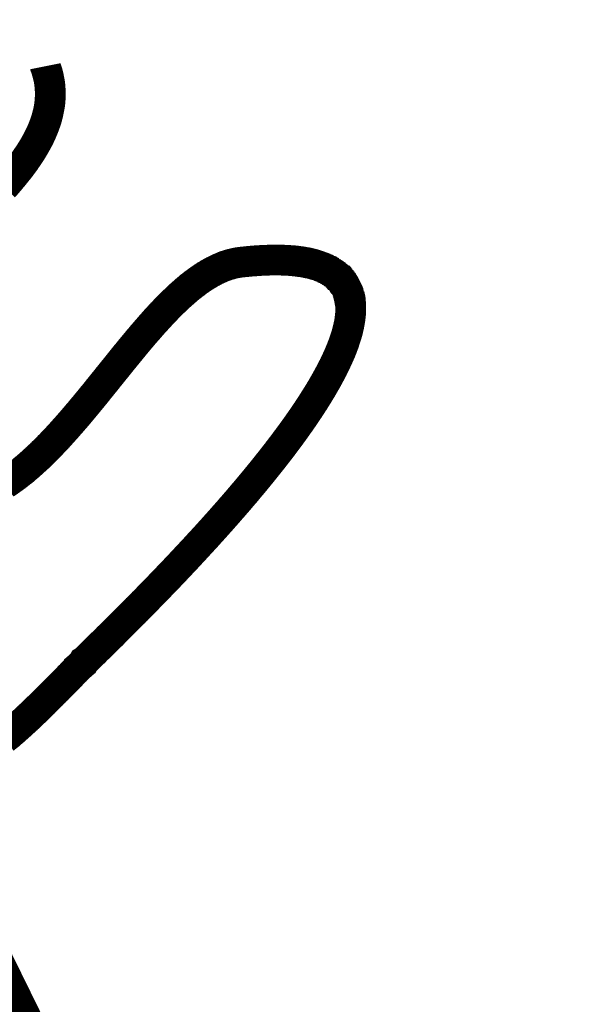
# Model space of a CAD drawing. Header units: metres. Extents: x 149734 to 159069, y 372625 to 380601.
# Tile 26 of 30: x 157323 to 157395, y 377307 to 377432. Entities that reach past the tile are written whole.
import ezdxf

# ---------------------------------------------------------------- set-up
doc = ezdxf.new("R2010")
doc.units = ezdxf.units.M
doc.header["$MEASUREMENT"] = 0
doc.layers.add('Beeklopen', color=7, linetype='Continuous', true_color=0x5291a5)
doc.layers.add('waterlopen', color=7, linetype='Continuous', true_color=0x5291a5)

msp = doc.modelspace()

# ---------------------------------------------------------------- linework, layer by layer
at = {"layer": 'Beeklopen', "const_width": 3.9}
for points in [[(157393.13, 377169.89), (157385.53, 377187.13), (157373.2, 377209.31), (157363.52, 377225.59), (157354.41, 377241.45), (157346.08, 377257.68), (157339.34, 377271.75), (157324.49, 377303.7), (157314.95, 377323.15), (157304.2, 377340.73), (157293.08, 377362.17), (157281.54, 377383.51), (157270.05, 377406.16), (157258.42, 377427.49), (157252.95, 377438.8)], [(157321.05, 377410.79), (157321.09, 377410.83), (157321.14, 377410.88), (157321.18, 377410.93), (157321.22, 377410.98), (157321.27, 377411.03), (157321.31, 377411.08), (157321.35, 377411.13), (157321.4, 377411.18), (157321.44, 377411.23), (157321.48, 377411.28), (157321.53, 377411.33), (157321.57, 377411.38), (157321.61, 377411.43), (157321.66, 377411.48), (157321.7, 377411.53), (157321.74, 377411.58), (157321.78, 377411.63), (157321.83, 377411.68), (157321.87, 377411.73), (157321.91, 377411.78), (157321.95, 377411.83), (157321.99, 377411.88), (157322.03, 377411.93), (157322.08, 377411.98), (157322.12, 377412.03), (157322.16, 377412.08), (157322.2, 377412.13), (157322.24, 377412.18), (157322.28, 377412.23), (157322.32, 377412.28), (157322.36, 377412.33), (157322.4, 377412.38), (157322.44, 377412.43), (157322.48, 377412.48), (157322.52, 377412.53), (157322.56, 377412.58), (157322.6, 377412.63), (157322.64, 377412.68), (157322.68, 377412.73), (157322.72, 377412.78), (157322.76, 377412.83), (157322.8, 377412.88), (157322.84, 377412.93), (157322.88, 377412.97), (157322.92, 377413.02), (157322.96, 377413.07), (157322.99, 377413.12), (157323.03, 377413.17), (157323.07, 377413.22), (157323.11, 377413.27), (157323.15, 377413.32), (157323.18, 377413.37), (157323.22, 377413.42), (157323.26, 377413.47), (157323.3, 377413.52), (157323.33, 377413.57), (157323.37, 377413.62), (157323.41, 377413.67), (157323.44, 377413.72), (157323.48, 377413.77), (157323.52, 377413.82), (157323.55, 377413.87), (157323.59, 377413.92), (157323.63, 377413.97), (157323.66, 377414.03), (157323.7, 377414.08), (157323.73, 377414.13), (157323.77, 377414.18), (157323.8, 377414.23), (157323.84, 377414.28), (157323.87, 377414.33), (157323.91, 377414.38), (157323.94, 377414.43), (157323.98, 377414.48), (157324.01, 377414.53), (157324.04, 377414.58), (157324.08, 377414.63), (157324.11, 377414.68), (157324.15, 377414.73), (157324.18, 377414.78), (157324.21, 377414.83), (157324.25, 377414.88), (157324.28, 377414.93), (157324.31, 377414.98), (157324.34, 377415.03), (157324.38, 377415.08), (157324.41, 377415.13), (157324.44, 377415.18), (157324.47, 377415.23), (157324.5, 377415.28), (157324.54, 377415.33), (157324.57, 377415.38), (157324.6, 377415.43), (157324.63, 377415.48), (157324.66, 377415.53), (157324.69, 377415.58), (157324.72, 377415.63), (157324.75, 377415.68), (157324.78, 377415.73), (157324.81, 377415.78), (157324.84, 377415.83), (157324.87, 377415.88), (157324.9, 377415.93), (157324.93, 377415.99), (157324.96, 377416.04), (157324.99, 377416.09), (157325.02, 377416.14), (157325.04, 377416.19), (157325.07, 377416.24), (157325.1, 377416.29), (157325.13, 377416.34), (157325.16, 377416.39), (157325.18, 377416.44), (157325.21, 377416.49), (157325.24, 377416.54), (157325.27, 377416.59), (157325.29, 377416.64), (157325.32, 377416.69), (157325.35, 377416.74), (157325.37, 377416.79), (157325.4, 377416.84), (157325.42, 377416.89), (157325.45, 377416.95), (157325.48, 377417), (157325.5, 377417.05), (157325.53, 377417.1), (157325.55, 377417.15), (157325.58, 377417.2), (157325.6, 377417.25), (157325.62, 377417.3), (157325.65, 377417.35), (157325.67, 377417.4), (157325.7, 377417.45), (157325.72, 377417.5), (157325.74, 377417.55), (157325.77, 377417.6), (157325.79, 377417.66), (157325.81, 377417.71), (157325.83, 377417.76), (157325.86, 377417.81), (157325.88, 377417.86), (157325.9, 377417.91), (157325.92, 377417.96), (157325.94, 377418.01), (157325.96, 377418.06), (157325.99, 377418.11), (157326.01, 377418.16), (157326.03, 377418.21), (157326.05, 377418.26), (157326.07, 377418.32), (157326.09, 377418.37), (157326.11, 377418.42), (157326.13, 377418.47), (157326.15, 377418.52), (157326.17, 377418.57), (157326.18, 377418.62), (157326.2, 377418.67), (157326.22, 377418.72), (157326.24, 377418.77), (157326.26, 377418.83), (157326.28, 377418.88), (157326.29, 377418.93), (157326.31, 377418.98), (157326.33, 377419.03), (157326.34, 377419.08), (157326.36, 377419.13), (157326.38, 377419.18), (157326.39, 377419.23), (157326.41, 377419.29), (157326.43, 377419.34), (157326.44, 377419.39), (157326.46, 377419.44), (157326.47, 377419.49), (157326.49, 377419.54), (157326.5, 377419.59), (157326.52, 377419.64), (157326.53, 377419.69), (157326.54, 377419.75), (157326.56, 377419.8), (157326.57, 377419.85), (157326.58, 377419.9), (157326.6, 377419.95), (157326.61, 377420), (157326.62, 377420.05), (157326.63, 377420.1), (157326.65, 377420.16), (157326.66, 377420.21), (157326.67, 377420.26), (157326.68, 377420.31), (157326.69, 377420.36), (157326.7, 377420.41), (157326.71, 377420.46), (157326.72, 377420.52), (157326.73, 377420.57), (157326.74, 377420.62), (157326.75, 377420.67), (157326.76, 377420.72), (157326.77, 377420.77), (157326.78, 377420.82), (157326.79, 377420.88), (157326.8, 377420.93), (157326.81, 377420.98), (157326.81, 377421.03), (157326.82, 377421.08), (157326.83, 377421.13), (157326.84, 377421.18), (157326.84, 377421.24), (157326.85, 377421.29), (157326.86, 377421.34), (157326.86, 377421.39), (157326.87, 377421.44), (157326.87, 377421.49), (157326.88, 377421.55), (157326.88, 377421.6), (157326.89, 377421.65), (157326.89, 377421.7), (157326.9, 377421.75), (157326.9, 377421.8), (157326.91, 377421.86), (157326.91, 377421.91), (157326.91, 377421.96), (157326.92, 377422.01), (157326.92, 377422.06), (157326.92, 377422.11), (157326.92, 377422.17), (157326.93, 377422.22), (157326.93, 377422.27), (157326.93, 377422.32), (157326.93, 377422.37), (157326.93, 377422.43), (157326.93, 377422.48), (157326.93, 377422.53), (157326.93, 377422.58), (157326.93, 377422.63), (157326.93, 377422.69), (157326.93, 377422.74), (157326.93, 377422.79), (157326.93, 377422.84), (157326.93, 377422.89), (157326.92, 377422.95), (157326.92, 377423), (157326.92, 377423.05), (157326.92, 377423.1), (157326.91, 377423.15), (157326.91, 377423.21), (157326.91, 377423.26), (157326.9, 377423.31), (157326.9, 377423.36), (157326.9, 377423.41), (157326.89, 377423.47), (157326.89, 377423.52), (157326.88, 377423.57), (157326.88, 377423.62), (157326.87, 377423.67), (157326.86, 377423.73), (157326.86, 377423.78), (157326.85, 377423.83), (157326.84, 377423.88), (157326.84, 377423.94), (157326.83, 377423.99), (157326.82, 377424.04), (157326.81, 377424.09), (157326.81, 377424.15), (157326.8, 377424.2), (157326.79, 377424.25), (157326.78, 377424.3), (157326.77, 377424.35), (157326.76, 377424.41), (157326.75, 377424.46), (157326.74, 377424.51), (157326.73, 377424.56), (157326.72, 377424.62), (157326.71, 377424.67), (157326.69, 377424.72), (157326.68, 377424.77), (157326.67, 377424.83), (157326.66, 377424.88), (157326.64, 377424.93), (157326.63, 377424.98), (157326.62, 377425.04), (157326.6, 377425.09), (157326.59, 377425.14), (157326.58, 377425.19), (157326.56, 377425.25), (157326.55, 377425.3), (157326.53, 377425.35), (157326.52, 377425.41), (157326.5, 377425.46), (157326.48, 377425.51), (157326.47, 377425.56), (157326.45, 377425.62), (157326.43, 377425.67), (157326.42, 377425.72), (157326.4, 377425.77), (157326.38, 377425.83), (157326.36, 377425.88), (157326.34, 377425.93), (157326.32, 377425.99), (157326.3, 377426.04), (157326.29, 377426.09)], [(157321.09, 377340.54), (157321.13, 377340.57), (157321.17, 377340.61), (157321.22, 377340.65), (157321.26, 377340.68), (157321.31, 377340.72), (157321.35, 377340.76), (157321.4, 377340.79), (157321.44, 377340.83), (157321.49, 377340.87), (157321.53, 377340.9), (157321.57, 377340.94), (157321.62, 377340.98), (157321.66, 377341.02), (157321.71, 377341.05), (157321.75, 377341.09), (157321.8, 377341.13), (157321.84, 377341.17), (157321.89, 377341.21), (157321.93, 377341.24), (157321.98, 377341.28), (157322.02, 377341.32), (157322.07, 377341.36), (157322.11, 377341.4), (157322.16, 377341.44), (157322.2, 377341.48), (157322.25, 377341.52), (157322.29, 377341.56), (157322.34, 377341.59), (157322.38, 377341.63), (157322.43, 377341.67), (157322.47, 377341.71), (157322.52, 377341.75), (157322.56, 377341.79), (157322.61, 377341.83), (157322.65, 377341.87), (157322.7, 377341.91), (157322.75, 377341.96), (157322.79, 377342), (157322.84, 377342.04), (157322.88, 377342.08), (157322.93, 377342.12), (157322.97, 377342.16), (157323.02, 377342.2), (157323.07, 377342.24), (157323.11, 377342.28), (157323.16, 377342.33), (157323.21, 377342.37), (157323.25, 377342.41), (157323.3, 377342.45), (157323.34, 377342.5), (157323.39, 377342.54), (157323.44, 377342.58), (157323.48, 377342.62), (157323.53, 377342.67), (157323.58, 377342.71), (157323.62, 377342.75), (157323.67, 377342.8), (157323.72, 377342.84), (157323.76, 377342.88), (157323.81, 377342.93), (157323.86, 377342.97), (157323.91, 377343.01), (157323.95, 377343.06), (157324, 377343.1), (157324.05, 377343.15), (157324.1, 377343.19), (157324.14, 377343.24), (157324.19, 377343.28), (157324.24, 377343.33), (157324.29, 377343.37), (157324.33, 377343.42), (157324.38, 377343.46), (157324.43, 377343.51), (157324.48, 377343.55), (157324.53, 377343.6), (157324.58, 377343.65), (157324.62, 377343.69), (157324.67, 377343.74), (157324.72, 377343.79), (157324.77, 377343.83), (157324.82, 377343.88), (157324.87, 377343.93), (157324.92, 377343.97), (157324.97, 377344.02), (157325.02, 377344.07), (157325.07, 377344.12), (157325.12, 377344.16), (157325.16, 377344.21), (157325.21, 377344.26), (157325.26, 377344.31), (157325.31, 377344.36), (157325.36, 377344.41), (157325.41, 377344.46), (157325.46, 377344.5), (157325.52, 377344.55), (157325.57, 377344.6), (157325.62, 377344.65), (157325.67, 377344.7), (157325.72, 377344.75), (157325.77, 377344.8), (157325.82, 377344.85), (157325.87, 377344.9), (157325.92, 377344.95), (157325.97, 377345), (157326.03, 377345.05), (157326.08, 377345.11), (157326.13, 377345.16), (157326.18, 377345.21), (157326.23, 377345.26), (157326.28, 377345.31), (157326.34, 377345.36), (157326.39, 377345.41), (157326.44, 377345.47), (157326.49, 377345.52), (157326.55, 377345.57), (157326.6, 377345.62), (157326.65, 377345.68), (157326.71, 377345.73), (157326.76, 377345.78), (157326.81, 377345.84), (157326.87, 377345.89), (157326.92, 377345.94), (157326.97, 377346), (157327.03, 377346.05), (157327.08, 377346.11), (157327.14, 377346.16), (157327.19, 377346.22), (157327.25, 377346.27), (157327.3, 377346.32), (157327.36, 377346.38), (157327.41, 377346.44), (157327.47, 377346.49), (157327.52, 377346.55), (157327.58, 377346.6), (157327.63, 377346.66), (157327.69, 377346.71), (157327.74, 377346.77), (157327.8, 377346.83), (157327.86, 377346.88), (157327.91, 377346.94), (157327.97, 377347), (157328.03, 377347.06), (157328.08, 377347.11), (157328.14, 377347.17), (157328.2, 377347.23), (157328.25, 377347.29), (157328.31, 377347.35), (157328.37, 377347.4), (157328.43, 377347.46), (157328.48, 377347.52), (157328.54, 377347.58), (157328.6, 377347.64), (157328.66, 377347.7), (157328.72, 377347.76), (157328.78, 377347.82), (157328.84, 377347.88), (157328.9, 377347.94), (157328.95, 377348), (157329.01, 377348.06), (157329.07, 377348.12), (157329.13, 377348.18), (157329.19, 377348.24), (157329.25, 377348.3), (157329.31, 377348.37), (157329.37, 377348.43), (157329.44, 377348.49), (157329.5, 377348.55), (157329.56, 377348.61), (157329.62, 377348.68), (157329.68, 377348.74), (157329.74, 377348.8), (157329.8, 377348.86), (157329.87, 377348.93), (157329.93, 377348.99), (157329.99, 377349.06), (157330.05, 377349.12), (157330.12, 377349.18), (157330.18, 377349.25), (157330.24, 377349.31), (157330.31, 377349.38), (157330.37, 377349.44), (157330.43, 377349.51), (157330.5, 377349.57), (157330.56, 377349.64), (157330.63, 377349.7), (157330.63, 377349.71), (157330.64, 377349.72), (157330.65, 377349.73), (157330.66, 377349.74), (157330.67, 377349.75), (157330.68, 377349.76), (157330.68, 377349.76), (157330.69, 377349.77), (157330.7, 377349.78), (157330.71, 377349.79), (157330.72, 377349.8), (157330.73, 377349.81), (157330.74, 377349.82), (157330.75, 377349.83), (157330.76, 377349.84), (157330.76, 377349.85), (157330.77, 377349.86), (157330.78, 377349.86), (157330.79, 377349.87), (157330.8, 377349.88), (157330.81, 377349.89), (157330.82, 377349.9), (157330.83, 377349.91), (157330.84, 377349.92), (157330.85, 377349.93), (157330.86, 377349.94), (157330.87, 377349.95), (157330.88, 377349.96), (157330.89, 377349.97), (157330.9, 377349.98), (157330.91, 377349.99), (157330.92, 377350), (157330.93, 377350.01), (157330.94, 377350.02), (157330.95, 377350.04), (157330.96, 377350.05), (157330.97, 377350.06), (157330.98, 377350.07), (157330.99, 377350.08), (157331.01, 377350.09), (157331.02, 377350.1), (157331.03, 377350.11), (157331.04, 377350.12), (157331.05, 377350.13), (157331.06, 377350.14), (157331.07, 377350.15), (157331.08, 377350.17), (157331.09, 377350.18), (157331.11, 377350.19), (157331.12, 377350.2), (157331.13, 377350.21), (157331.14, 377350.22), (157331.15, 377350.23), (157331.16, 377350.25), (157331.18, 377350.26), (157331.19, 377350.27), (157331.2, 377350.28), (157331.21, 377350.29), (157331.22, 377350.31), (157331.24, 377350.32), (157331.26, 377350.34), (157331.28, 377350.37), (157331.31, 377350.39), (157331.33, 377350.42), (157331.36, 377350.44), (157331.38, 377350.47), (157331.41, 377350.49), (157331.44, 377350.52), (157331.46, 377350.54), (157331.49, 377350.57), (157331.52, 377350.6), (157331.54, 377350.62), (157331.57, 377350.65), (157331.6, 377350.68), (157331.63, 377350.71), (157331.65, 377350.73), (157331.68, 377350.76), (157331.71, 377350.79), (157331.74, 377350.82), (157331.77, 377350.85), (157331.8, 377350.87), (157331.83, 377350.9), (157331.86, 377350.93), (157331.89, 377350.96), (157331.92, 377350.99), (157331.95, 377351.02), (157331.98, 377351.05), (157332.01, 377351.08), (157332.04, 377351.11), (157332.07, 377351.14), (157332.1, 377351.18), (157332.13, 377351.21), (157332.17, 377351.24), (157332.2, 377351.27), (157332.23, 377351.3), (157332.26, 377351.33), (157332.3, 377351.37), (157332.33, 377351.4), (157332.36, 377351.43), (157332.4, 377351.47), (157332.43, 377351.5), (157332.47, 377351.53), (157332.5, 377351.57), (157332.53, 377351.6), (157332.57, 377351.63), (157332.6, 377351.67), (157332.64, 377351.7), (157332.67, 377351.74), (157332.71, 377351.77), (157332.74, 377351.81), (157332.78, 377351.84), (157332.82, 377351.88), (157332.85, 377351.91), (157332.89, 377351.95), (157332.93, 377351.99), (157332.96, 377352.02), (157333, 377352.06), (157333.04, 377352.1), (157333.08, 377352.13), (157333.11, 377352.17), (157333.15, 377352.21), (157333.19, 377352.25), (157333.23, 377352.28), (157333.27, 377352.32), (157333.31, 377352.36), (157333.35, 377352.4), (157333.38, 377352.44), (157333.42, 377352.48), (157333.46, 377352.52), (157333.5, 377352.56), (157333.54, 377352.59), (157333.58, 377352.63), (157333.62, 377352.67), (157333.66, 377352.71), (157333.71, 377352.75), (157333.75, 377352.79), (157333.79, 377352.84), (157333.83, 377352.88), (157333.87, 377352.92), (157333.91, 377352.96), (157333.95, 377353), (157334, 377353.04), (157334.04, 377353.08), (157334.08, 377353.13), (157334.12, 377353.17), (157334.17, 377353.21), (157334.21, 377353.25), (157334.25, 377353.3), (157334.3, 377353.34), (157334.34, 377353.38), (157334.38, 377353.43), (157334.43, 377353.47), (157334.47, 377353.51), (157334.52, 377353.56), (157334.56, 377353.6), (157334.61, 377353.64), (157334.65, 377353.69), (157334.7, 377353.73), (157334.74, 377353.78), (157334.79, 377353.82), (157334.83, 377353.87), (157334.88, 377353.91), (157334.92, 377353.96), (157334.97, 377354.01), (157335.02, 377354.05), (157335.06, 377354.1), (157335.11, 377354.14), (157335.16, 377354.19), (157335.2, 377354.24), (157335.25, 377354.28), (157335.3, 377354.33), (157335.34, 377354.38), (157335.39, 377354.43), (157335.44, 377354.47), (157335.49, 377354.52), (157335.54, 377354.57), (157335.58, 377354.62), (157335.63, 377354.67), (157335.68, 377354.71), (157335.73, 377354.76), (157335.78, 377354.81), (157335.83, 377354.86), (157335.88, 377354.91), (157335.93, 377354.96), (157335.98, 377355.01), (157336.03, 377355.06), (157336.08, 377355.11), (157336.13, 377355.16), (157336.18, 377355.21), (157336.23, 377355.26), (157336.28, 377355.31), (157336.33, 377355.36), (157336.38, 377355.41), (157336.43, 377355.46), (157336.48, 377355.51), (157336.53, 377355.56), (157336.58, 377355.61), (157336.63, 377355.67), (157336.69, 377355.72), (157336.74, 377355.77), (157336.79, 377355.82), (157336.84, 377355.87), (157336.89, 377355.93), (157336.95, 377355.98), (157337, 377356.03), (157337.05, 377356.08), (157337.1, 377356.14), (157337.16, 377356.19), (157337.21, 377356.24), (157337.26, 377356.3), (157337.32, 377356.35), (157337.37, 377356.4), (157337.42, 377356.46), (157337.48, 377356.51), (157337.53, 377356.57), (157337.58, 377356.62), (157337.64, 377356.67), (157337.69, 377356.73), (157337.75, 377356.78), (157337.8, 377356.84), (157337.86, 377356.89), (157337.91, 377356.95), (157337.96, 377357.01), (157338.02, 377357.06), (157338.07, 377357.12), (157338.13, 377357.17), (157338.19, 377357.23), (157338.24, 377357.28), (157338.3, 377357.34), (157338.35, 377357.4), (157338.41, 377357.45), (157338.46, 377357.51), (157338.52, 377357.57), (157338.58, 377357.62), (157338.63, 377357.68), (157338.69, 377357.74), (157338.74, 377357.8), (157338.8, 377357.85), (157338.86, 377357.91), (157338.92, 377357.97), (157338.97, 377358.03), (157339.03, 377358.09), (157339.09, 377358.14), (157339.14, 377358.2), (157339.2, 377358.26), (157339.26, 377358.32), (157339.32, 377358.38), (157339.37, 377358.44), (157339.43, 377358.5), (157339.49, 377358.56), (157339.55, 377358.62), (157339.61, 377358.68), (157339.66, 377358.73), (157339.72, 377358.79), (157339.78, 377358.85), (157339.84, 377358.91), (157339.9, 377358.97), (157339.96, 377359.03), (157340.01, 377359.1), (157340.07, 377359.16), (157340.13, 377359.22), (157340.19, 377359.28), (157340.25, 377359.34), (157340.31, 377359.4), (157340.37, 377359.46), (157340.43, 377359.52), (157340.49, 377359.58), (157340.55, 377359.64), (157340.61, 377359.71), (157340.67, 377359.77), (157340.73, 377359.83), (157340.79, 377359.89), (157340.85, 377359.95), (157340.91, 377360.02), (157340.97, 377360.08), (157341.03, 377360.14), (157341.09, 377360.2), (157341.15, 377360.27), (157341.21, 377360.33), (157341.27, 377360.39), (157341.33, 377360.46), (157341.39, 377360.52), (157341.45, 377360.58), (157341.51, 377360.65), (157341.57, 377360.71), (157341.64, 377360.77), (157341.7, 377360.84), (157341.76, 377360.9), (157341.82, 377360.96), (157341.88, 377361.03), (157341.94, 377361.09), (157342, 377361.16), (157342.07, 377361.22), (157342.13, 377361.29), (157342.19, 377361.35), (157342.25, 377361.42), (157342.31, 377361.48), (157342.37, 377361.55), (157342.44, 377361.61), (157342.5, 377361.68), (157342.56, 377361.74), (157342.62, 377361.81), (157342.68, 377361.87), (157342.75, 377361.94), (157342.81, 377362), (157342.87, 377362.07), (157342.93, 377362.14), (157343, 377362.2), (157343.06, 377362.27), (157343.12, 377362.33), (157343.18, 377362.4), (157343.25, 377362.47), (157343.31, 377362.53), (157343.37, 377362.6), (157343.44, 377362.67), (157343.5, 377362.73), (157343.56, 377362.8), (157343.63, 377362.87), (157343.69, 377362.93), (157343.75, 377363), (157343.81, 377363.07), (157343.88, 377363.14), (157343.94, 377363.2), (157344, 377363.27), (157344.07, 377363.34), (157344.13, 377363.41), (157344.2, 377363.47), (157344.26, 377363.54), (157344.32, 377363.61), (157344.39, 377363.68), (157344.45, 377363.75), (157344.51, 377363.81), (157344.58, 377363.88), (157344.64, 377363.95), (157344.7, 377364.02), (157344.77, 377364.09), (157344.83, 377364.16), (157344.9, 377364.23), (157344.96, 377364.29), (157345.02, 377364.36), (157345.09, 377364.43), (157345.15, 377364.5), (157345.28, 377364.64), (157345.41, 377364.78), (157345.54, 377364.92), (157345.67, 377365.06), (157345.79, 377365.2), (157345.92, 377365.34), (157346.05, 377365.48), (157346.18, 377365.62), (157346.31, 377365.76), (157346.44, 377365.9), (157346.57, 377366.04), (157346.7, 377366.18), (157346.83, 377366.33), (157346.95, 377366.47), (157347.08, 377366.61), (157347.21, 377366.75), (157347.34, 377366.9), (157347.47, 377367.04), (157347.6, 377367.18), (157347.73, 377367.33), (157347.86, 377367.47), (157347.99, 377367.62), (157348.12, 377367.76), (157348.25, 377367.91), (157348.38, 377368.05), (157348.51, 377368.2), (157348.64, 377368.34), (157348.76, 377368.49), (157348.89, 377368.63), (157349.02, 377368.78), (157349.15, 377368.93), (157349.28, 377369.07), (157349.41, 377369.22), (157349.54, 377369.37), (157349.67, 377369.51), (157349.79, 377369.66), (157349.92, 377369.81), (157350.05, 377369.95), (157350.18, 377370.1), (157350.31, 377370.25), (157350.44, 377370.4), (157350.56, 377370.55), (157350.69, 377370.69), (157350.82, 377370.84), (157350.95, 377370.99), (157351.07, 377371.14), (157351.2, 377371.29), (157351.33, 377371.44), (157351.45, 377371.59), (157351.58, 377371.74), (157351.71, 377371.88), (157351.83, 377372.03), (157351.96, 377372.18), (157352.08, 377372.33), (157352.21, 377372.48), (157352.33, 377372.63), (157352.46, 377372.78), (157352.58, 377372.93), (157352.71, 377373.08), (157352.83, 377373.23), (157352.96, 377373.38), (157353.08, 377373.53), (157353.2, 377373.68), (157353.33, 377373.83), (157353.45, 377373.98), (157353.57, 377374.13), (157353.69, 377374.28), (157353.82, 377374.43), (157353.94, 377374.58), (157354.06, 377374.73), (157354.18, 377374.88), (157354.3, 377375.03), (157354.42, 377375.18), (157354.54, 377375.33), (157354.66, 377375.49), (157354.72, 377375.56), (157354.78, 377375.64), (157354.84, 377375.71), (157354.9, 377375.79), (157354.96, 377375.86), (157355.02, 377375.94), (157355.08, 377376.01), (157355.14, 377376.09), (157355.2, 377376.16), (157355.25, 377376.24), (157355.31, 377376.31), (157355.37, 377376.39), (157355.43, 377376.46), (157355.49, 377376.54), (157355.55, 377376.61), (157355.61, 377376.69), (157355.66, 377376.76), (157355.72, 377376.84), (157355.78, 377376.91), (157355.84, 377376.99), (157355.9, 377377.06), (157355.95, 377377.14), (157356.01, 377377.21), (157356.07, 377377.29), (157356.13, 377377.36), (157356.18, 377377.44), (157356.24, 377377.51), (157356.3, 377377.59), (157356.36, 377377.66), (157356.41, 377377.74), (157356.47, 377377.81), (157356.53, 377377.89), (157356.58, 377377.96), (157356.64, 377378.04), (157356.69, 377378.11), (157356.75, 377378.19), (157356.81, 377378.26), (157356.86, 377378.34), (157356.92, 377378.41), (157356.97, 377378.49), (157357.03, 377378.56), (157357.09, 377378.64), (157357.14, 377378.71), (157357.2, 377378.79), (157357.25, 377378.86), (157357.31, 377378.93), (157357.36, 377379.01), (157357.42, 377379.08), (157357.47, 377379.16), (157357.52, 377379.23), (157357.58, 377379.31), (157357.63, 377379.38), (157357.69, 377379.46), (157357.74, 377379.53), (157357.8, 377379.6), (157357.85, 377379.68), (157357.9, 377379.75), (157357.96, 377379.83), (157358.01, 377379.9), (157358.06, 377379.98), (157358.12, 377380.05), (157358.17, 377380.12), (157358.22, 377380.2), (157358.27, 377380.27), (157358.33, 377380.35), (157358.38, 377380.42), (157358.43, 377380.49), (157358.48, 377380.57), (157358.53, 377380.64), (157358.59, 377380.71), (157358.64, 377380.79), (157358.69, 377380.86), (157358.74, 377380.94), (157358.79, 377381.01), (157358.84, 377381.08), (157358.89, 377381.16), (157358.95, 377381.23), (157359, 377381.3), (157359.05, 377381.38), (157359.1, 377381.45), (157359.15, 377381.52), (157359.2, 377381.6), (157359.25, 377381.67), (157359.3, 377381.74), (157359.35, 377381.82), (157359.4, 377381.89), (157359.44, 377381.96), (157359.49, 377382.03), (157359.54, 377382.11), (157359.59, 377382.18), (157359.64, 377382.25), (157359.69, 377382.33), (157359.74, 377382.4), (157359.79, 377382.47), (157359.83, 377382.54), (157359.88, 377382.62), (157359.93, 377382.69), (157359.98, 377382.76), (157360.02, 377382.83), (157360.07, 377382.91), (157360.12, 377382.98), (157360.16, 377383.05), (157360.21, 377383.12), (157360.26, 377383.2), (157360.3, 377383.27), (157360.35, 377383.34), (157360.4, 377383.41), (157360.44, 377383.48), (157360.49, 377383.55), (157360.53, 377383.63), (157360.58, 377383.7), (157360.62, 377383.77), (157360.67, 377383.84), (157360.71, 377383.91), (157360.76, 377383.98), (157360.8, 377384.06), (157360.85, 377384.13), (157360.89, 377384.2), (157360.93, 377384.27), (157360.98, 377384.34), (157361.02, 377384.41), (157361.07, 377384.48), (157361.11, 377384.55), (157361.15, 377384.62), (157361.19, 377384.69), (157361.24, 377384.77), (157361.28, 377384.84), (157361.32, 377384.91), (157361.36, 377384.98), (157361.41, 377385.05), (157361.45, 377385.12), (157361.49, 377385.19), (157361.53, 377385.26), (157361.57, 377385.33), (157361.61, 377385.4), (157361.65, 377385.47), (157361.69, 377385.54), (157361.73, 377385.61), (157361.77, 377385.68), (157361.81, 377385.75), (157361.85, 377385.82), (157361.89, 377385.89), (157361.93, 377385.96), (157361.97, 377386.02), (157362.01, 377386.09), (157362.05, 377386.16), (157362.09, 377386.23), (157362.13, 377386.3), (157362.16, 377386.37), (157362.2, 377386.44), (157362.24, 377386.51), (157362.28, 377386.58), (157362.31, 377386.64), (157362.35, 377386.71), (157362.39, 377386.78), (157362.42, 377386.85), (157362.46, 377386.92), (157362.5, 377386.99), (157362.53, 377387.05), (157362.57, 377387.12), (157362.6, 377387.19), (157362.64, 377387.26), (157362.68, 377387.33), (157362.71, 377387.39), (157362.75, 377387.46), (157362.78, 377387.53), (157362.81, 377387.6), (157362.85, 377387.66), (157362.88, 377387.73), (157362.92, 377387.8), (157362.95, 377387.86), (157362.98, 377387.93), (157363.02, 377388), (157363.05, 377388.06), (157363.08, 377388.13), (157363.11, 377388.2), (157363.14, 377388.26), (157363.18, 377388.33), (157363.21, 377388.4), (157363.24, 377388.46), (157363.27, 377388.53), (157363.3, 377388.59), (157363.33, 377388.66), (157363.36, 377388.72), (157363.39, 377388.79), (157363.42, 377388.86), (157363.45, 377388.92), (157363.48, 377388.99), (157363.51, 377389.05), (157363.54, 377389.12), (157363.57, 377389.18), (157363.6, 377389.25), (157363.63, 377389.31), (157363.65, 377389.38), (157363.68, 377389.44), (157363.71, 377389.5), (157363.74, 377389.57), (157363.77, 377389.63), (157363.79, 377389.7), (157363.82, 377389.76), (157363.85, 377389.82), (157363.87, 377389.89), (157363.9, 377389.95), (157363.92, 377390.01), (157363.95, 377390.08), (157363.97, 377390.14), (157364, 377390.2), (157364.02, 377390.27), (157364.05, 377390.33), (157364.07, 377390.39), (157364.1, 377390.46), (157364.12, 377390.52), (157364.14, 377390.58), (157364.17, 377390.64), (157364.19, 377390.71), (157364.21, 377390.77), (157364.23, 377390.83), (157364.26, 377390.89), (157364.28, 377390.95), (157364.3, 377391.01), (157364.32, 377391.08), (157364.34, 377391.14), (157364.36, 377391.2), (157364.38, 377391.26), (157364.4, 377391.32), (157364.42, 377391.38), (157364.44, 377391.44), (157364.46, 377391.5), (157364.48, 377391.56), (157364.5, 377391.62), (157364.52, 377391.68), (157364.54, 377391.74), (157364.56, 377391.8), (157364.57, 377391.86), (157364.59, 377391.92), (157364.61, 377391.98), (157364.63, 377392.04), (157364.64, 377392.1), (157364.66, 377392.16), (157364.68, 377392.22), (157364.69, 377392.28), (157364.71, 377392.34), (157364.72, 377392.4), (157364.74, 377392.45), (157364.75, 377392.51), (157364.77, 377392.57), (157364.78, 377392.63), (157364.8, 377392.69), (157364.81, 377392.74), (157364.82, 377392.8), (157364.84, 377392.86), (157364.85, 377392.92), (157364.86, 377392.97), (157364.87, 377393.03), (157364.89, 377393.09), (157364.9, 377393.14), (157364.91, 377393.2), (157364.92, 377393.26), (157364.93, 377393.31), (157364.94, 377393.37), (157364.95, 377393.43), (157364.96, 377393.48), (157364.97, 377393.54), (157364.98, 377393.59), (157364.99, 377393.65), (157365, 377393.7), (157365.01, 377393.76), (157365.02, 377393.81), (157365.02, 377393.87), (157365.03, 377393.92), (157365.04, 377393.98), (157365.05, 377394.03), (157365.05, 377394.09), (157365.06, 377394.14), (157365.07, 377394.2), (157365.07, 377394.25), (157365.08, 377394.3), (157365.08, 377394.36), (157365.09, 377394.41), (157365.09, 377394.46), (157365.1, 377394.52), (157365.1, 377394.57), (157365.1, 377394.6), (157365.1, 377394.62), (157365.11, 377394.65), (157365.11, 377394.67), (157365.11, 377394.7), (157365.11, 377394.73), (157365.11, 377394.75), (157365.11, 377394.78), (157365.11, 377394.8), (157365.12, 377394.83), (157365.12, 377394.86), (157365.12, 377394.88), (157365.12, 377394.91), (157365.12, 377394.93), (157365.12, 377394.96), (157365.12, 377394.99), (157365.12, 377395.01), (157365.12, 377395.04), (157365.12, 377395.06), (157365.12, 377395.09), (157365.12, 377395.11), (157365.12, 377395.14), (157365.12, 377395.17), (157365.12, 377395.19), (157365.12, 377395.22), (157365.12, 377395.24), (157365.12, 377395.27), (157365.12, 377395.29), (157365.12, 377395.32), (157365.12, 377395.34), (157365.12, 377395.37), (157365.12, 377395.39), (157365.12, 377395.42), (157365.12, 377395.44), (157365.12, 377395.47), (157365.12, 377395.49), (157365.12, 377395.52), (157365.12, 377395.54), (157365.12, 377395.57), (157365.11, 377395.59), (157365.11, 377395.62), (157365.11, 377395.64), (157365.11, 377395.67), (157365.11, 377395.69), (157365.11, 377395.72), (157365.11, 377395.74), (157365.1, 377395.76), (157365.1, 377395.79), (157365.1, 377395.81), (157365.1, 377395.84), (157365.1, 377395.86), (157365.09, 377395.89), (157365.09, 377395.91), (157365.09, 377395.94), (157365.09, 377395.96), (157365.08, 377395.98), (157365.08, 377396.01), (157365.08, 377396.03), (157365.08, 377396.06), (157365.07, 377396.08), (157365.07, 377396.1), (157365.07, 377396.13), (157365.06, 377396.15), (157365.06, 377396.17), (157365.06, 377396.2), (157365.05, 377396.22), (157365.05, 377396.25), (157365.05, 377396.27), (157365.04, 377396.29), (157365.04, 377396.32), (157365.04, 377396.34), (157365.03, 377396.36), (157365.03, 377396.39), (157365.02, 377396.41), (157365.02, 377396.43), (157365.02, 377396.46), (157365.01, 377396.48), (157365.01, 377396.5), (157365, 377396.53), (157365, 377396.55), (157364.99, 377396.57), (157364.99, 377396.59), (157364.98, 377396.62), (157364.98, 377396.64), (157364.97, 377396.66), (157364.97, 377396.69), (157364.96, 377396.71), (157364.96, 377396.73), (157364.95, 377396.75), (157364.95, 377396.78), (157364.94, 377396.8), (157364.94, 377396.82), (157364.93, 377396.84), (157364.93, 377396.87), (157364.92, 377396.89), (157364.91, 377396.91), (157364.91, 377396.93), (157364.9, 377396.96), (157364.9, 377396.98), (157364.89, 377397), (157364.88, 377397.02), (157364.88, 377397.04), (157364.87, 377397.07), (157364.86, 377397.09), (157364.86, 377397.11), (157364.85, 377397.13), (157364.84, 377397.15), (157364.84, 377397.18), (157364.83, 377397.2), (157364.82, 377397.22), (157364.81, 377397.24), (157364.81, 377397.26), (157364.8, 377397.28), (157364.79, 377397.31), (157364.78, 377397.33), (157364.78, 377397.35), (157364.77, 377397.37), (157364.76, 377397.39), (157364.75, 377397.41), (157364.75, 377397.43), (157364.74, 377397.45), (157364.73, 377397.48), (157364.72, 377397.5), (157364.71, 377397.52), (157364.7, 377397.54), (157364.7, 377397.56), (157364.69, 377397.58), (157364.68, 377397.6), (157364.67, 377397.62), (157364.66, 377397.64), (157364.65, 377397.66), (157364.64, 377397.68), (157364.63, 377397.7), (157364.62, 377397.72), (157364.61, 377397.75), (157364.6, 377397.77), (157364.6, 377397.79), (157364.59, 377397.81), (157364.58, 377397.83), (157364.57, 377397.85), (157364.56, 377397.87), (157364.55, 377397.89), (157364.54, 377397.91), (157364.53, 377397.93), (157364.52, 377397.95), (157364.51, 377397.97), (157364.49, 377397.99), (157364.48, 377398.01), (157364.47, 377398.03), (157364.46, 377398.05), (157364.45, 377398.07), (157364.44, 377398.09), (157364.43, 377398.11), (157364.42, 377398.13), (157364.41, 377398.14), (157364.4, 377398.16), (157364.39, 377398.18), (157364.37, 377398.2), (157364.36, 377398.22), (157364.35, 377398.24), (157364.34, 377398.26), (157364.33, 377398.28), (157364.31, 377398.3), (157364.3, 377398.32), (157364.29, 377398.34), (157364.28, 377398.36), (157364.27, 377398.37), (157364.25, 377398.39), (157364.24, 377398.41), (157364.23, 377398.43), (157364.22, 377398.45), (157364.2, 377398.47), (157364.19, 377398.49), (157364.18, 377398.51), (157364.16, 377398.52), (157364.15, 377398.54), (157364.14, 377398.56), (157364.12, 377398.58), (157364.11, 377398.6), (157364.1, 377398.62), (157364.08, 377398.63), (157364.07, 377398.65), (157364.06, 377398.67), (157364.04, 377398.69), (157364.03, 377398.71), (157364.01, 377398.72), (157364, 377398.74), (157363.99, 377398.76), (157363.97, 377398.78), (157363.96, 377398.79), (157363.94, 377398.81), (157363.93, 377398.83), (157363.91, 377398.85), (157363.9, 377398.87), (157363.88, 377398.88), (157363.87, 377398.9), (157363.85, 377398.92), (157363.84, 377398.93), (157363.82, 377398.95), (157363.81, 377398.97), (157363.79, 377398.99), (157363.78, 377399), (157363.76, 377399.02), (157363.74, 377399.04), (157363.73, 377399.05), (157363.71, 377399.07), (157363.7, 377399.09), (157363.68, 377399.1), (157363.66, 377399.12), (157363.65, 377399.14), (157363.63, 377399.15), (157363.61, 377399.17), (157363.6, 377399.19), (157363.58, 377399.2), (157363.56, 377399.22), (157363.55, 377399.24), (157363.53, 377399.25), (157363.51, 377399.27), (157363.49, 377399.28), (157363.48, 377399.3), (157363.46, 377399.32), (157363.44, 377399.33), (157363.42, 377399.35), (157363.41, 377399.36), (157363.39, 377399.38), (157363.37, 377399.4), (157363.35, 377399.41), (157363.33, 377399.43), (157363.32, 377399.44), (157363.3, 377399.46), (157363.28, 377399.47), (157363.26, 377399.49), (157363.24, 377399.51), (157363.22, 377399.52), (157363.2, 377399.54), (157363.18, 377399.55), (157363.17, 377399.57), (157363.15, 377399.58), (157363.13, 377399.6), (157363.11, 377399.61), (157363.09, 377399.63), (157363.07, 377399.64), (157363.05, 377399.66), (157363.03, 377399.67), (157363.01, 377399.69), (157362.99, 377399.7), (157362.97, 377399.71), (157362.95, 377399.73), (157362.93, 377399.74), (157362.91, 377399.76), (157362.89, 377399.77), (157362.87, 377399.79), (157362.85, 377399.8), (157362.82, 377399.81), (157362.8, 377399.83), (157362.78, 377399.84), (157362.76, 377399.86), (157362.74, 377399.87), (157362.72, 377399.89), (157362.7, 377399.9), (157362.68, 377399.91), (157362.65, 377399.93), (157362.63, 377399.94), (157362.61, 377399.95), (157362.59, 377399.97), (157362.57, 377399.98), (157362.54, 377399.99), (157362.52, 377400.01), (157362.5, 377400.02), (157362.48, 377400.03), (157362.45, 377400.05), (157362.43, 377400.06), (157362.41, 377400.07), (157362.39, 377400.09), (157362.36, 377400.1), (157362.34, 377400.11), (157362.32, 377400.13), (157362.29, 377400.14), (157362.27, 377400.15), (157362.25, 377400.16), (157362.22, 377400.18), (157362.2, 377400.19), (157362.18, 377400.2), (157362.15, 377400.21), (157362.13, 377400.23), (157362.1, 377400.24), (157362.08, 377400.25), (157362.05, 377400.26), (157362.03, 377400.28), (157362.01, 377400.29), (157361.98, 377400.3), (157361.96, 377400.31), (157361.93, 377400.32), (157361.91, 377400.34), (157361.88, 377400.35), (157361.86, 377400.36), (157361.83, 377400.37), (157361.8, 377400.38), (157361.78, 377400.39), (157361.75, 377400.41), (157361.73, 377400.42), (157361.7, 377400.43), (157361.68, 377400.44), (157361.65, 377400.45), (157361.62, 377400.46), (157361.6, 377400.47), (157361.57, 377400.48), (157361.54, 377400.49), (157361.52, 377400.51), (157361.49, 377400.52), (157361.46, 377400.53), (157361.44, 377400.54), (157361.41, 377400.55), (157361.38, 377400.56), (157361.36, 377400.57), (157361.33, 377400.58), (157361.3, 377400.59), (157361.27, 377400.6), (157361.25, 377400.61), (157361.22, 377400.62), (157361.19, 377400.63), (157361.16, 377400.64), (157361.13, 377400.65), (157361.11, 377400.66), (157361.08, 377400.67), (157361.05, 377400.68), (157361.02, 377400.69), (157360.99, 377400.7), (157360.96, 377400.71), (157360.93, 377400.72), (157360.91, 377400.73), (157360.88, 377400.74), (157360.85, 377400.75), (157360.82, 377400.76), (157360.79, 377400.77), (157360.76, 377400.78), (157360.73, 377400.79), (157360.7, 377400.8), (157360.67, 377400.81), (157360.64, 377400.82), (157360.61, 377400.82), (157360.58, 377400.83), (157360.55, 377400.84), (157360.52, 377400.85), (157360.49, 377400.86), (157360.46, 377400.87), (157360.43, 377400.88), (157360.4, 377400.89), (157360.36, 377400.89), (157360.33, 377400.9), (157360.3, 377400.91), (157360.27, 377400.92), (157360.24, 377400.93), (157360.21, 377400.93), (157360.18, 377400.94), (157360.14, 377400.95), (157360.11, 377400.96), (157360.08, 377400.97), (157360.05, 377400.97), (157360.02, 377400.98), (157359.98, 377400.99), (157359.95, 377401), (157359.92, 377401.01), (157359.89, 377401.01), (157359.85, 377401.02), (157359.82, 377401.03), (157359.79, 377401.04), (157359.75, 377401.04), (157359.72, 377401.05), (157359.69, 377401.06), (157359.65, 377401.06), (157359.62, 377401.07), (157359.59, 377401.08), (157359.55, 377401.08), (157359.52, 377401.09), (157359.48, 377401.1), (157359.45, 377401.1), (157359.42, 377401.11), (157359.38, 377401.12), (157359.35, 377401.12), (157359.31, 377401.13), (157359.28, 377401.14), (157359.24, 377401.14), (157359.21, 377401.15), (157359.17, 377401.16), (157359.14, 377401.16), (157359.1, 377401.17), (157359.07, 377401.17), (157359.03, 377401.18), (157359, 377401.19), (157358.96, 377401.19), (157358.92, 377401.2), (157358.89, 377401.2), (157358.85, 377401.21), (157358.82, 377401.21), (157358.78, 377401.22), (157358.74, 377401.22), (157358.71, 377401.23), (157358.67, 377401.23), (157358.63, 377401.24), (157358.6, 377401.24), (157358.56, 377401.25), (157358.52, 377401.25), (157358.48, 377401.26), (157358.45, 377401.26), (157358.41, 377401.27), (157358.37, 377401.27), (157358.33, 377401.28), (157358.3, 377401.28), (157358.26, 377401.29), (157358.22, 377401.29), (157358.18, 377401.3), (157358.14, 377401.3), (157358.11, 377401.3), (157358.07, 377401.31), (157358.03, 377401.31), (157357.99, 377401.32), (157357.95, 377401.32), (157357.91, 377401.32), (157357.87, 377401.33), (157357.83, 377401.33), (157357.79, 377401.34), (157357.75, 377401.34), (157357.71, 377401.34), (157357.67, 377401.35), (157357.63, 377401.35), (157357.59, 377401.35), (157357.55, 377401.36), (157357.51, 377401.36), (157357.47, 377401.36), (157357.43, 377401.37), (157357.39, 377401.37), (157357.35, 377401.37), (157357.31, 377401.37), (157357.27, 377401.38), (157357.23, 377401.38), (157357.19, 377401.38), (157357.15, 377401.38), (157357.11, 377401.39), (157357.06, 377401.39), (157357.02, 377401.39), (157356.98, 377401.39), (157356.94, 377401.4), (157356.9, 377401.4), (157356.85, 377401.4), (157356.81, 377401.4), (157356.77, 377401.4), (157356.73, 377401.41), (157356.68, 377401.41), (157356.64, 377401.41), (157356.6, 377401.41), (157356.56, 377401.41), (157356.51, 377401.41), (157356.47, 377401.42), (157356.43, 377401.42), (157356.38, 377401.42), (157356.34, 377401.42), (157356.3, 377401.42), (157356.25, 377401.42), (157356.21, 377401.42), (157356.16, 377401.42), (157356.12, 377401.42), (157356.07, 377401.43), (157356.03, 377401.43), (157355.99, 377401.43), (157355.94, 377401.43), (157355.9, 377401.43), (157355.85, 377401.43), (157355.81, 377401.43), (157355.76, 377401.43), (157355.72, 377401.43), (157355.67, 377401.43), (157355.62, 377401.43), (157355.58, 377401.43), (157355.53, 377401.43), (157355.49, 377401.43), (157355.44, 377401.43), (157355.39, 377401.43), (157355.35, 377401.43), (157355.3, 377401.43), (157355.26, 377401.43), (157355.21, 377401.43), (157355.16, 377401.43), (157355.11, 377401.43), (157355.07, 377401.42), (157355.02, 377401.42), (157354.97, 377401.42), (157354.93, 377401.42), (157354.88, 377401.42), (157354.83, 377401.42), (157354.78, 377401.42), (157354.73, 377401.42), (157354.69, 377401.42), (157354.64, 377401.41), (157354.59, 377401.41), (157354.54, 377401.41), (157354.49, 377401.41), (157354.44, 377401.41), (157354.4, 377401.41), (157354.35, 377401.4), (157354.3, 377401.4), (157354.25, 377401.4), (157354.2, 377401.4), (157354.15, 377401.4), (157354.1, 377401.39), (157354.05, 377401.39), (157354, 377401.39), (157353.95, 377401.39), (157353.9, 377401.38), (157353.85, 377401.38), (157353.8, 377401.38), (157353.75, 377401.38), (157353.7, 377401.37), (157353.65, 377401.37), (157353.6, 377401.37), (157353.55, 377401.36), (157353.49, 377401.36), (157353.44, 377401.36), (157353.39, 377401.35), (157353.34, 377401.35), (157353.29, 377401.35), (157353.24, 377401.34), (157353.19, 377401.34), (157353.13, 377401.34), (157353.08, 377401.33), (157353.03, 377401.33), (157352.98, 377401.32), (157352.92, 377401.32), (157352.87, 377401.32), (157352.82, 377401.31), (157352.77, 377401.31), (157352.71, 377401.3), (157352.66, 377401.3), (157352.61, 377401.29), (157352.55, 377401.29), (157352.5, 377401.29), (157352.44, 377401.28), (157352.39, 377401.28), (157352.34, 377401.27), (157352.28, 377401.27), (157352.23, 377401.26), (157352.17, 377401.26), (157352.12, 377401.25), (157352.07, 377401.25), (157352.01, 377401.24), (157351.96, 377401.23), (157351.9, 377401.23), (157351.85, 377401.22), (157351.79, 377401.22), (157351.73, 377401.21), (157351.68, 377401.21), (157351.62, 377401.2), (157351.57, 377401.2), (157351.51, 377401.19), (157351.46, 377401.18), (157351.4, 377401.18), (157351.34, 377401.17), (157351.29, 377401.16), (157351.23, 377401.16), (157351.17, 377401.15), (157351.13, 377401.15), (157351.09, 377401.14), (157351.05, 377401.14), (157351, 377401.13), (157350.96, 377401.12), (157350.92, 377401.12), (157350.88, 377401.11), (157350.83, 377401.1), (157350.79, 377401.1), (157350.75, 377401.09), (157350.71, 377401.08), (157350.66, 377401.08), (157350.62, 377401.07), (157350.58, 377401.06), (157350.53, 377401.05), (157350.49, 377401.04), (157350.45, 377401.04), (157350.41, 377401.03), (157350.37, 377401.02), (157350.32, 377401.01), (157350.28, 377401), (157350.24, 377400.99), (157350.2, 377400.98), (157350.15, 377400.97), (157350.11, 377400.96), (157350.07, 377400.95), (157350.03, 377400.94), (157349.98, 377400.93), (157349.94, 377400.91), (157349.9, 377400.9), (157349.86, 377400.89), (157349.81, 377400.88), (157349.77, 377400.87), (157349.73, 377400.86), (157349.69, 377400.84), (157349.64, 377400.83), (157349.6, 377400.82), (157349.56, 377400.8), (157349.52, 377400.79), (157349.48, 377400.78), (157349.43, 377400.76), (157349.39, 377400.75), (157349.35, 377400.73), (157349.31, 377400.72), (157349.26, 377400.71), (157349.22, 377400.69), (157349.18, 377400.68), (157349.14, 377400.66), (157349.09, 377400.65), (157349.05, 377400.63), (157349.01, 377400.61), (157348.97, 377400.6), (157348.93, 377400.58), (157348.88, 377400.56), (157348.84, 377400.55), (157348.8, 377400.53), (157348.76, 377400.51), (157348.72, 377400.5), (157348.67, 377400.48), (157348.63, 377400.46), (157348.59, 377400.44), (157348.55, 377400.43), (157348.5, 377400.41), (157348.46, 377400.39), (157348.42, 377400.37), (157348.38, 377400.35), (157348.34, 377400.33), (157348.29, 377400.31), (157348.25, 377400.29), (157348.21, 377400.27), (157348.17, 377400.25), (157348.13, 377400.23), (157348.08, 377400.21), (157348.04, 377400.19), (157348, 377400.17), (157347.96, 377400.15), (157347.92, 377400.13), (157347.87, 377400.11), (157347.83, 377400.09), (157347.79, 377400.07), (157347.75, 377400.05), (157347.71, 377400.02), (157347.66, 377400), (157347.62, 377399.98), (157347.58, 377399.96), (157347.54, 377399.94), (157347.5, 377399.91), (157347.45, 377399.89), (157347.41, 377399.87), (157347.37, 377399.84), (157347.33, 377399.82), (157347.29, 377399.8), (157347.24, 377399.77), (157347.2, 377399.75), (157347.16, 377399.72), (157347.12, 377399.7), (157347.08, 377399.67), (157347.03, 377399.65), (157346.99, 377399.62), (157346.95, 377399.6), (157346.91, 377399.57), (157346.87, 377399.55), (157346.82, 377399.52), (157346.78, 377399.5), (157346.74, 377399.47), (157346.7, 377399.45), (157346.66, 377399.42), (157346.62, 377399.39), (157346.57, 377399.37), (157346.53, 377399.34), (157346.49, 377399.31), (157346.45, 377399.28), (157346.41, 377399.26), (157346.36, 377399.23), (157346.32, 377399.2), (157346.28, 377399.17), (157346.24, 377399.15), (157346.2, 377399.12), (157346.16, 377399.09), (157346.11, 377399.06), (157346.07, 377399.03), (157346.03, 377399), (157345.99, 377398.97), (157345.95, 377398.95), (157345.9, 377398.92), (157345.86, 377398.89), (157345.82, 377398.86), (157345.78, 377398.83), (157345.74, 377398.8), (157345.7, 377398.77), (157345.65, 377398.74), (157345.61, 377398.71), (157345.57, 377398.68), (157345.53, 377398.64), (157345.49, 377398.61), (157345.45, 377398.58), (157345.4, 377398.55), (157345.36, 377398.52), (157345.32, 377398.49), (157345.28, 377398.46), (157345.24, 377398.42), (157345.19, 377398.39), (157345.15, 377398.36), (157345.11, 377398.33), (157345.07, 377398.3), (157345.03, 377398.26), (157344.99, 377398.23), (157344.94, 377398.2), (157344.9, 377398.16), (157344.86, 377398.13), (157344.82, 377398.1), (157344.78, 377398.06), (157344.74, 377398.03), (157344.69, 377398), (157344.65, 377397.96), (157344.61, 377397.93), (157344.57, 377397.89), (157344.53, 377397.86), (157344.49, 377397.83), (157344.44, 377397.79), (157344.4, 377397.76), (157344.36, 377397.72), (157344.32, 377397.69), (157344.28, 377397.65), (157344.24, 377397.62), (157344.19, 377397.58), (157344.15, 377397.54), (157344.11, 377397.51), (157344.07, 377397.47), (157344.03, 377397.44), (157343.99, 377397.4), (157343.94, 377397.36), (157343.9, 377397.33), (157343.86, 377397.29), (157343.82, 377397.25), (157343.78, 377397.22), (157343.74, 377397.18), (157343.69, 377397.14), (157343.65, 377397.11), (157343.61, 377397.07), (157343.57, 377397.03), (157343.53, 377396.99), (157343.49, 377396.96), (157343.44, 377396.92), (157343.4, 377396.88), (157343.36, 377396.84), (157343.32, 377396.8), (157343.28, 377396.76), (157343.24, 377396.73), (157343.2, 377396.69), (157343.15, 377396.65), (157343.11, 377396.61), (157343.07, 377396.57), (157343.03, 377396.53), (157342.99, 377396.49), (157342.95, 377396.45), (157342.9, 377396.41), (157342.86, 377396.37), (157342.82, 377396.33), (157342.78, 377396.29), (157342.74, 377396.25), (157342.7, 377396.21), (157342.65, 377396.17), (157342.61, 377396.13), (157342.57, 377396.09), (157342.53, 377396.05), (157342.49, 377396.01), (157342.45, 377395.97), (157342.4, 377395.93), (157342.36, 377395.89), (157342.32, 377395.85), (157342.28, 377395.81), (157342.24, 377395.76), (157342.2, 377395.72), (157342.15, 377395.68), (157342.11, 377395.64), (157342.07, 377395.6), (157342.03, 377395.56), (157341.99, 377395.51), (157341.95, 377395.47), (157341.91, 377395.43), (157341.86, 377395.39), (157341.82, 377395.34), (157341.78, 377395.3), (157341.74, 377395.26), (157341.7, 377395.22), (157341.66, 377395.17), (157341.61, 377395.13), (157341.57, 377395.09), (157341.53, 377395.04), (157341.49, 377395), (157341.45, 377394.96), (157341.41, 377394.91), (157341.36, 377394.87), (157341.32, 377394.83), (157341.28, 377394.78), (157341.24, 377394.74), (157341.2, 377394.69), (157341.16, 377394.65), (157341.11, 377394.61), (157341.07, 377394.56), (157341.03, 377394.52), (157340.99, 377394.47), (157340.95, 377394.43), (157340.91, 377394.38), (157340.87, 377394.34), (157340.82, 377394.29), (157340.78, 377394.25), (157340.74, 377394.2), (157340.7, 377394.16), (157340.66, 377394.11), (157340.62, 377394.07), (157340.57, 377394.02), (157340.53, 377393.98), (157340.49, 377393.93), (157340.45, 377393.88), (157340.41, 377393.84), (157340.37, 377393.79), (157340.32, 377393.75), (157340.28, 377393.7), (157340.2, 377393.61), (157340.12, 377393.51), (157340.03, 377393.42), (157339.95, 377393.33), (157339.87, 377393.23), (157339.78, 377393.14), (157339.7, 377393.05), (157339.62, 377392.95), (157339.53, 377392.86), (157339.45, 377392.76), (157339.37, 377392.66), (157339.28, 377392.57), (157339.2, 377392.47), (157339.12, 377392.38), (157339.03, 377392.28), (157338.95, 377392.18), (157338.86, 377392.08), (157338.78, 377391.99), (157338.7, 377391.89), (157338.61, 377391.79), (157338.53, 377391.69), (157338.45, 377391.59), (157338.36, 377391.49), (157338.28, 377391.4), (157338.2, 377391.3), (157338.11, 377391.2), (157338.03, 377391.1), (157337.95, 377391), (157337.86, 377390.9), (157337.78, 377390.8), (157337.69, 377390.69), (157337.61, 377390.59), (157337.53, 377390.49), (157337.44, 377390.39), (157337.36, 377390.29), (157337.28, 377390.19), (157337.19, 377390.09), (157337.11, 377389.98), (157337.02, 377389.88), (157336.94, 377389.78), (157336.86, 377389.68), (157336.77, 377389.57), (157336.69, 377389.47), (157336.6, 377389.37), (157336.52, 377389.26), (157336.44, 377389.16), (157336.35, 377389.06), (157336.27, 377388.95), (157336.18, 377388.85), (157336.1, 377388.75), (157336.02, 377388.64), (157335.93, 377388.54), (157335.85, 377388.43), (157335.76, 377388.33), (157335.68, 377388.22), (157335.59, 377388.12), (157335.51, 377388.01), (157335.43, 377387.91), (157335.34, 377387.8), (157335.26, 377387.7), (157335.09, 377387.49), (157334.92, 377387.28), (157334.75, 377387.07), (157334.58, 377386.86), (157334.41, 377386.65), (157334.24, 377386.44), (157334.07, 377386.22), (157333.9, 377386.01), (157333.73, 377385.8), (157333.56, 377385.59), (157333.39, 377385.38), (157333.22, 377385.17), (157333.05, 377384.96), (157332.88, 377384.74), (157332.71, 377384.53), (157332.54, 377384.32), (157332.37, 377384.11), (157332.28, 377384.01), (157332.2, 377383.9), (157332.11, 377383.8), (157332.02, 377383.69), (157331.94, 377383.59), (157331.85, 377383.48), (157331.77, 377383.38), (157331.68, 377383.27), (157331.59, 377383.17), (157331.51, 377383.07), (157331.42, 377382.96), (157331.34, 377382.86), (157331.25, 377382.75), (157331.16, 377382.65), (157331.08, 377382.55), (157330.99, 377382.44), (157330.9, 377382.34), (157330.82, 377382.24), (157330.73, 377382.13), (157330.65, 377382.03), (157330.56, 377381.93), (157330.47, 377381.83), (157330.39, 377381.72), (157330.3, 377381.62), (157330.21, 377381.52), (157330.13, 377381.42), (157330.04, 377381.32), (157329.95, 377381.21), (157329.86, 377381.11), (157329.78, 377381.01), (157329.69, 377380.91), (157329.6, 377380.81), (157329.52, 377380.71), (157329.43, 377380.61), (157329.34, 377380.51), (157329.25, 377380.41), (157329.17, 377380.31), (157329.08, 377380.21), (157328.99, 377380.11), (157328.9, 377380.01), (157328.82, 377379.91), (157328.73, 377379.82), (157328.64, 377379.72), (157328.55, 377379.62), (157328.47, 377379.52), (157328.38, 377379.43), (157328.29, 377379.33), (157328.2, 377379.23), (157328.11, 377379.14), (157328.02, 377379.04), (157327.94, 377378.94), (157327.85, 377378.85), (157327.76, 377378.75), (157327.67, 377378.66), (157327.58, 377378.56), (157327.49, 377378.47), (157327.41, 377378.38), (157327.32, 377378.28), (157327.23, 377378.19), (157327.14, 377378.1), (157327.1, 377378.05), (157327.05, 377378), (157327.01, 377377.96), (157326.96, 377377.91), (157326.92, 377377.87), (157326.87, 377377.82), (157326.83, 377377.77), (157326.78, 377377.73), (157326.74, 377377.68), (157326.7, 377377.64), (157326.65, 377377.59), (157326.61, 377377.55), (157326.56, 377377.5), (157326.52, 377377.46), (157326.47, 377377.41), (157326.43, 377377.37), (157326.38, 377377.32), (157326.34, 377377.28), (157326.29, 377377.23), (157326.25, 377377.19), (157326.2, 377377.14), (157326.16, 377377.1), (157326.11, 377377.05), (157326.07, 377377.01), (157326.02, 377376.97), (157325.98, 377376.92), (157325.94, 377376.88), (157325.89, 377376.83), (157325.85, 377376.79), (157325.8, 377376.75), (157325.76, 377376.7), (157325.71, 377376.66), (157325.67, 377376.62), (157325.62, 377376.57), (157325.58, 377376.53), (157325.53, 377376.49), (157325.49, 377376.44), (157325.44, 377376.4), (157325.4, 377376.36), (157325.35, 377376.32), (157325.31, 377376.27), (157325.26, 377376.23), (157325.22, 377376.19), (157325.17, 377376.15), (157325.13, 377376.1), (157325.08, 377376.06), (157325.03, 377376.02), (157324.99, 377375.98), (157324.94, 377375.94), (157324.9, 377375.9), (157324.85, 377375.85), (157324.81, 377375.81), (157324.76, 377375.77), (157324.72, 377375.73), (157324.67, 377375.69), (157324.63, 377375.65), (157324.58, 377375.61), (157324.54, 377375.57), (157324.49, 377375.53), (157324.45, 377375.49), (157324.4, 377375.45), (157324.35, 377375.41), (157324.31, 377375.37), (157324.26, 377375.33), (157324.22, 377375.29), (157324.17, 377375.25), (157324.13, 377375.21), (157324.08, 377375.17), (157324.04, 377375.13), (157323.99, 377375.09), (157323.94, 377375.05), (157323.9, 377375.01), (157323.85, 377374.97), (157323.81, 377374.94), (157323.76, 377374.9), (157323.72, 377374.86), (157323.67, 377374.82), (157323.62, 377374.78), (157323.58, 377374.74), (157323.53, 377374.71), (157323.49, 377374.67), (157323.44, 377374.63), (157323.4, 377374.59), (157323.35, 377374.56), (157323.3, 377374.52), (157323.26, 377374.48), (157323.21, 377374.44), (157323.17, 377374.41), (157323.12, 377374.37), (157323.07, 377374.33), (157323.03, 377374.3), (157322.98, 377374.26), (157322.94, 377374.23), (157322.89, 377374.19), (157322.84, 377374.15), (157322.8, 377374.12), (157322.75, 377374.08), (157322.71, 377374.05), (157322.66, 377374.01), (157322.61, 377373.98), (157322.57, 377373.94), (157322.52, 377373.91), (157322.47, 377373.87), (157322.43, 377373.84), (157322.38, 377373.8), (157322.34, 377373.77), (157322.29, 377373.73), (157322.24, 377373.7), (157322.2, 377373.67), (157322.15, 377373.63), (157322.1, 377373.6), (157322.06, 377373.57), (157322.01, 377373.53), (157321.96, 377373.5), (157321.92, 377373.47), (157321.87, 377373.43), (157321.82, 377373.4), (157321.78, 377373.37), (157321.73, 377373.34), (157321.68, 377373.3), (157321.64, 377373.27), (157321.59, 377373.24), (157321.54, 377373.21), (157321.5, 377373.18), (157321.45, 377373.14), (157321.4, 377373.11), (157321.36, 377373.08), (157321.31, 377373.05), (157321.26, 377373.02), (157321.22, 377372.99), (157321.17, 377372.96), (157321.12, 377372.93), (157321.08, 377372.9)]]:
    msp.add_lwpolyline(points, dxfattribs=at)
at = {"layer": 'waterlopen', "const_width": 1}
msp.add_lwpolyline([(157393.13, 377169.89), (157385.53, 377187.13), (157373.2, 377209.31), (157363.52, 377225.59), (157354.41, 377241.45), (157346.08, 377257.68), (157339.34, 377271.75), (157324.49, 377303.7), (157314.95, 377323.15), (157304.2, 377340.73), (157293.08, 377362.17), (157281.54, 377383.51), (157270.05, 377406.16), (157258.42, 377427.49), (157252.95, 377438.8)], dxfattribs=at)

doc.saveas('drawing.dxf')
